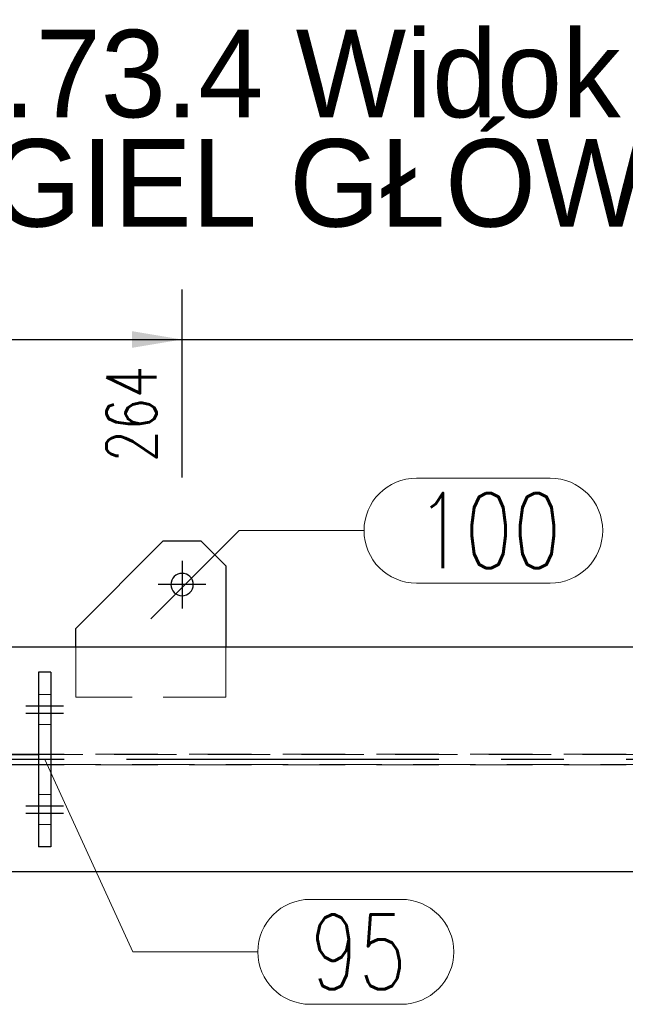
# Model space of a CAD drawing. Header units: millimetres. Extents: x 3526 to 4380, y 11541 to 12002.
# Tile 72 of 127: x 3930 to 3954, y 11712 to 11751. Entities that reach past the tile are written whole.
import ezdxf

# ---------------------------------------------------------------- set-up
doc = ezdxf.new("R2010")
doc.units = ezdxf.units.MM
doc.header["$LTSCALE"] = 10
doc.linetypes.add('HIDDEN', pattern=[0.375, 0.25, -0.125])
doc.linetypes.add('MITTE', pattern=[2, 1.25, -0.25, 0.25, -0.25])
doc.layers.get('Defpoints').update_dxf_attribs({"color": 1})
for name, color, linetype, lineweight in [('PS_DIM', 4, 'Continuous', 13), ('PS_Hidden', 2, 'HIDDEN', 9), ('PS_Pos', 1, 'Continuous', 15), ('PS_SOLID', 7, 'Continuous', 30)]:
    doc.layers.add(name, color=color, linetype=linetype, lineweight=lineweight)
doc.layers.add('PS_MID', color=5, linetype='MITTE')
doc.layers.add('PS_SHAPE', color=3, linetype='Continuous')
doc.styles.add('simplex', font='simplex.shx', dxfattribs={"width": 0.75})
doc.dimstyles.new('1_20_GŁ_DS1-LS20', dxfattribs={"dimtxt": 2, "dimasz": 2, "dimexe": 2, "dimexo": 5, "dimgap": 1, "dimtad": 1, "dimjust": 4, "dimdec": 0, "dimlfac": 20, "dimtxsty": 'simplex', "dimblk1": 'NONE', "dimsah": 1, "dimcen": 2, "dimclrd": 256, "dimclre": 256, "dimclrt": 4, "dimadec": 1, "dimazin": 0, "dimtfac": 1, "dimtdec": 0, "dimtmove": 2, "dimatfit": 3, "dimfxl": 1, "dimarcsym": 0})

# ---------------------------------------------------------------- blocks, each defined once
blk = doc.blocks.new('*D182')
at = {"layer": 'Defpoints', "color": 0, "transparency": 16777216}
for p in [(3936.186, 11738.132), (3936.186, 11727.611), (3922.961, 11716.824)]:
    blk.add_point(p, dxfattribs=at)
at = {"layer": 'PS_DIM', "lineweight": -2, "transparency": 16777216}
for p, q in [((3922.961, 11721.824), (3922.961, 11740.132)), ((3936.186, 11732.611), (3936.186, 11740.132)), ((3922.961, 11738.132), (3934.186, 11738.132))]:
    blk.add_line(p, q, dxfattribs=at)
at = {"layer": 'PS_DIM', "transparency": 16777216}
blk.add_solid([(3934.186, 11738.466), (3934.186, 11737.799), (3936.186, 11738.132)], dxfattribs=at)
at = {"layer": 'PS_DIM', "color": 4, "transparency": 16777216, "insert": (3934.166, 11735.148), "char_height": 2, "attachment_point": 5, "rotation": 90, "style": 'simplex'}
blk.add_mtext('264', dxfattribs=at)
blk = doc.blocks.new('_None')
blk = doc.blocks.new('*D183')
at = {"layer": 'Defpoints', "color": 0, "transparency": 16777216}
for p in [(4042.968, 11738.132), (4042.968, 11727.374), (3922.961, 11716.824)]:
    blk.add_point(p, dxfattribs=at)
at = {"layer": 'PS_DIM', "lineweight": -2, "transparency": 16777216}
for p, q in [((3922.961, 11721.824), (3922.961, 11740.132)), ((4042.968, 11732.374), (4042.968, 11740.132)), ((3922.961, 11738.132), (4040.968, 11738.132))]:
    blk.add_line(p, q, dxfattribs=at)
at = {"layer": 'PS_DIM', "transparency": 16777216}
blk.add_solid([(4040.968, 11738.466), (4040.968, 11737.799), (4042.968, 11738.132)], dxfattribs=at)
at = {"layer": 'PS_DIM', "color": 4, "transparency": 16777216, "insert": (4040.948, 11734.434), "char_height": 2, "attachment_point": 5, "rotation": 90, "style": 'simplex'}
blk.add_mtext('4664', dxfattribs=at)
blk = doc.blocks.new('*D184')
at = {"layer": 'Defpoints', "color": 0, "transparency": 16777216}
for p in [(4052.968, 11738.132), (4052.968, 11727.374), (3922.961, 11716.824)]:
    blk.add_point(p, dxfattribs=at)
at = {"layer": 'PS_DIM', "lineweight": -2, "transparency": 16777216}
for p, q in [((3922.961, 11721.824), (3922.961, 11740.132)), ((4052.968, 11732.374), (4052.968, 11740.132)), ((3922.961, 11738.132), (4050.968, 11738.132))]:
    blk.add_line(p, q, dxfattribs=at)
at = {"layer": 'PS_DIM', "transparency": 16777216}
blk.add_solid([(4050.968, 11738.466), (4050.968, 11737.799), (4052.968, 11738.132)], dxfattribs=at)
at = {"layer": 'PS_DIM', "color": 4, "transparency": 16777216, "insert": (4050.948, 11734.434), "char_height": 2, "attachment_point": 5, "rotation": 90, "style": 'simplex'}
blk.add_mtext('4864', dxfattribs=at)
blk = doc.blocks.new('*D185')
at = {"layer": 'Defpoints', "color": 0, "transparency": 16777216}
for p in [(4215.558, 11738.132), (4215.558, 11727.374), (3922.961, 11716.824)]:
    blk.add_point(p, dxfattribs=at)
at = {"layer": 'PS_DIM', "lineweight": -2, "transparency": 16777216}
for p, q in [((3922.961, 11721.824), (3922.961, 11740.132)), ((4215.558, 11732.374), (4215.558, 11740.132)), ((3922.961, 11738.132), (4213.558, 11738.132))]:
    blk.add_line(p, q, dxfattribs=at)
at = {"layer": 'PS_DIM', "transparency": 16777216}
blk.add_solid([(4213.558, 11738.466), (4213.558, 11737.799), (4215.558, 11738.132)], dxfattribs=at)
at = {"layer": 'PS_DIM', "color": 4, "transparency": 16777216, "insert": (4213.538, 11734.505), "char_height": 2, "attachment_point": 5, "rotation": 90, "style": 'simplex'}
blk.add_mtext('9786', dxfattribs=at)
blk = doc.blocks.new('*D186')
at = {"layer": 'Defpoints', "color": 0, "transparency": 16777216}
for p in [(4225.551, 11738.132), (3922.961, 11716.824), (4225.551, 11715.824)]:
    blk.add_point(p, dxfattribs=at)
at = {"layer": 'PS_DIM', "lineweight": -2, "transparency": 16777216}
for p, q in [((3922.961, 11721.824), (3922.961, 11740.132)), ((4225.551, 11720.824), (4225.551, 11740.132)), ((3922.961, 11738.132), (4223.551, 11738.132))]:
    blk.add_line(p, q, dxfattribs=at)
at = {"layer": 'PS_DIM', "transparency": 16777216}
blk.add_solid([(4223.551, 11738.466), (4223.551, 11737.799), (4225.551, 11738.132)], dxfattribs=at)
at = {"layer": 'PS_DIM', "color": 4, "transparency": 16777216, "insert": (4223.531, 11734.505), "char_height": 2, "attachment_point": 5, "rotation": 90, "style": 'simplex'}
blk.add_mtext('9986', dxfattribs=at)
blk = doc.blocks.new('*X681')
at = {"color": 0}
for s, p in [('RG.73.4 Widok z przodu (Sc1:20)', (3922.009, 11747.025)), ('RYGIEL GŁÓWNY (1 x)', (3922.009, 11742.65))]:
    blk.add_text(s, height=3.5, dxfattribs=at).set_placement(p)
blk = doc.blocks.new('*X697')
at = {"layer": 'PS_Hidden', "color": 2, "linetype": 'HIDDEN'}
for p, q in [((3931.936, 11723.824), (3931.936, 11725.824)), ((3937.936, 11725.824), (3937.936, 11723.824)), ((3930.436, 11723.924), (3930.936, 11723.924)), ((3937.936, 11723.824), (3931.936, 11723.824)), ((3930.436, 11722.724), (3930.936, 11722.724)), ((4006.468, 11721.539), (3923.033, 11721.539)), ((3995.968, 11721.524), (3930.436, 11721.524)), ((4006.468, 11721.109), (3923.033, 11721.109)), ((3930.436, 11721.124), (3995.968, 11721.124)), ((3930.436, 11719.924), (3930.936, 11719.924)), ((3930.436, 11718.724), (3930.936, 11718.724))]:
    blk.add_line(p, q, dxfattribs=at)
at = {"layer": 'PS_MID', "color": 5, "linetype": 'MITTE'}
for p, q in [((3936.186, 11729.274), (3936.186, 11727.374)), ((3937.136, 11728.324), (3935.236, 11728.324)), ((3929.936, 11723.474), (3931.436, 11723.474)), ((3929.936, 11723.474), (3931.436, 11723.474)), ((3929.936, 11723.174), (3931.436, 11723.174)), ((3929.936, 11723.174), (3931.436, 11723.174)), ((4006.468, 11721.324), (3920.461, 11721.324)), ((3929.936, 11719.474), (3931.436, 11719.474)), ((3929.936, 11719.474), (3931.436, 11719.474)), ((3929.936, 11719.174), (3931.436, 11719.174)), ((3929.936, 11719.174), (3931.436, 11719.174))]:
    blk.add_line(p, q, dxfattribs=at)
at = {"layer": 'PS_SOLID', "color": 7, "linetype": 'Continuous'}
for p, q in [((3935.436, 11730.074), (3931.936, 11726.574)), ((3935.436, 11730.074), (3936.936, 11730.074)), ((3937.936, 11729.074), (3936.936, 11730.074)), ((3937.936, 11729.074), (3937.936, 11725.824)), ((3931.936, 11725.824), (3931.936, 11726.574)), ((4006.468, 11725.824), (3922.961, 11725.824)), ((3930.436, 11724.824), (3930.436, 11717.824)), ((3930.936, 11724.824), (3930.436, 11724.824)), ((3930.936, 11724.824), (3930.936, 11717.824)), ((3926.436, 11721.524), (3930.436, 11721.524)), ((3926.436, 11721.124), (3930.436, 11721.124)), ((3930.936, 11717.824), (3930.436, 11717.824)), ((4006.468, 11716.824), (3922.961, 11716.824))]:
    blk.add_line(p, q, dxfattribs=at)
at = {"layer": 'PS_SOLID', "color": 7, "extrusion": (0, 0, -1)}
blk.add_circle((-3936.186, 11728.324), 0.45, dxfattribs=at)
blk = doc.blocks.new('*X722')
at = {"color": 1}
for p, q in [((3930.686, 11721.324), (3934.221, 11713.628)), ((3941.321, 11715.728), (3944.964, 11715.728)), ((3934.221, 11713.628), (3939.221, 11713.628)), ((3941.321, 11711.528), (3944.964, 11711.528))]:
    blk.add_line(p, q, dxfattribs=at)
for centre, start, end in [((3941.321, 11713.628), 90, 270), ((3944.964, 11713.628), 270, 90)]:
    blk.add_arc(centre, 2.1, start, end, dxfattribs=at)
at = {"color": 2, "style": 'simplex', "width": 0.75}
blk.add_text('95', height=3, dxfattribs=at).set_placement((3941.321, 11712.128))
blk = doc.blocks.new('*X724')
at = {"color": 1}
for p, q in [((3945.571, 11732.584), (3950.928, 11732.584)), ((3934.936, 11726.949), (3938.471, 11730.484)), ((3938.471, 11730.484), (3943.471, 11730.484)), ((3945.571, 11728.384), (3950.928, 11728.384))]:
    blk.add_line(p, q, dxfattribs=at)
for centre, start, end in [((3945.571, 11730.484), 90, 270), ((3950.928, 11730.484), 270, 90)]:
    blk.add_arc(centre, 2.1, start, end, dxfattribs=at)
at = {"color": 2, "style": 'simplex', "width": 0.75}
blk.add_text('100', height=3, dxfattribs=at).set_placement((3945.571, 11728.984))

msp = doc.modelspace()

# ---------------------------------------------------------------- block references
msp.add_blockref('*X681', (0, 0))
at = {"layer": 'PS_Pos'}
for name in ['*X724', '*X722']:
    msp.add_blockref(name, (0, 0), dxfattribs=at)
at = {"layer": 'PS_SHAPE'}
msp.add_blockref('*X697', (0, 0), dxfattribs=at)

# ---------------------------------------------------------------- dimensions: what is measured, and where the dimension line sits
at = {"layer": 'PS_DIM'}
dim = msp.add_linear_dim(base=(3936.1856, 11738.1324), p1=(3922.9614, 11716.8237), p2=(3936.1856, 11727.6114), dimstyle='1_20_GŁ_DS1-LS20', dxfattribs=at)
dim.commit()
dim.dimension.update_dxf_attribs({"geometry": '*D182', "text_midpoint": (3934.1656, 11735.1481), "dimtype": 128, "text_rotation": 90})
for base, p2, text, picture, middle in [((4042.968, 11738.132), (4042.968, 11727.374), '4664', '*D183', (4040.948, 11734.434)), ((4052.968, 11738.132), (4052.968, 11727.374), '4864', '*D184', (4050.948, 11734.434)), ((4215.558, 11738.132), (4215.558, 11727.374), '9786', '*D185', (4213.538, 11734.505)), ((4225.551, 11738.132), (4225.551, 11715.824), '9986', '*D186', (4223.531, 11734.505))]:
    dim = msp.add_linear_dim(base=base, p1=(3922.961, 11716.824), p2=p2, text=text, dimstyle='1_20_GŁ_DS1-LS20', dxfattribs=at)
    dim.commit()
    dim.dimension.update_dxf_attribs({"geometry": picture, "text_midpoint": middle, "dimtype": 128, "text_rotation": 90})

doc.saveas('drawing.dxf')
